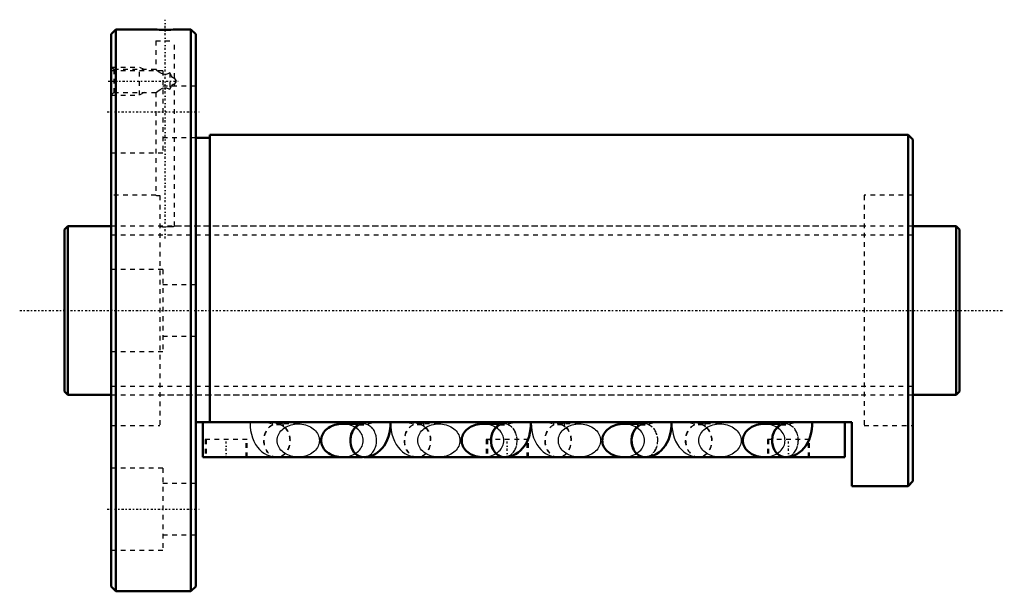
# Model space of a CAD drawing. Header units: millimetres. Extents: x -10 to 201, y -60 to 62.
import ezdxf

# ---------------------------------------------------------------- set-up
doc = ezdxf.new("R2010")
doc.units = ezdxf.units.MM
doc.linetypes.add('Center', pattern=[1.5, 0.45, -0.5, 0.05, -0.5])
doc.linetypes.add('Dashed', pattern=[2, 1, -1])
for name, color, linetype, lineweight in [('2d ConnectionPoints', 7, 'Continuous', 50), ('AM_0', 7, 'Continuous', 50), ('AM_5', 3, 'Continuous', 25), ('AM_7', 7, 'Center', 25), ('AM_9', 6, 'Dashed', 25)]:
    doc.layers.add(name, color=color, linetype=linetype, lineweight=lineweight)

# ---------------------------------------------------------------- blocks, each defined once
blk = doc.blocks.new('1_BIF3610V_10RR_Nut_0_in_BIF3610V_10RRG0_191LC0_000_4')
at = {"layer": 'AM_0'}
for p, q in [((11, 60), (10, 59)), ((10, 59), (10, -59)), ((19.5, 60), (11, 60)), ((11, 60), (11, -60)), ((27, 60), (23.48, 60)), ((28, 59), (27, 60)), ((27, 60), (27, -60)), ((28, 59), (28, -59)), ((31, 36.9), (28, 36.9)), ((180, 37.5), (31, 37.5)), ((31, 37.5), (31, -23.83)), ((181, 36.5), (180, 37.5)), ((180, 37.5), (180, -37.5)), ((181, 36.5), (181, -36.5)), ((168, -23.83), (28, -23.83)), ((29.5, -31.33), (29.5, -23.83)), ((62.45, -24.22), (59.27, -24.22)), ((92.46, -24.22), (89.27, -24.22)), ((122.46, -24.22), (119.27, -24.22)), ((152.46, -24.22), (149.27, -24.22)), ((166.5, -31.33), (166.5, -23.83)), ((168, -37.5), (168, -23.83)), ((63.6, -31.33), (29.5, -31.33)), ((59.27, -31.32), (63.52, -31.32)), ((166.5, -31.33), (63.96, -31.33)), ((89.27, -31.32), (93.6, -31.32)), ((119.27, -31.32), (123.6, -31.32)), ((149.27, -31.32), (153.6, -31.32)), ((168, -37.5), (180, -37.5)), ((180, -37.5), (181, -36.5)), ((10, -59), (11, -60)), ((11, -60), (27, -60)), ((27, -60), (28, -59))]:
    blk.add_line(p, q, dxfattribs=at)
for points in [[(23.5, 60), (23.45, 60), (23.19, 59.99), (22.73, 59.98), (22.14, 59.97), (21.48, 59.97), (20.82, 59.97), (20.24, 59.98), (19.79, 59.99), (19.54, 60), (19.5, 60)], [(59.27, -24.22), (58.87, -24.23), (58.48, -24.27), (58.1, -24.34), (57.72, -24.43), (57.36, -24.55), (57.01, -24.7), (56.68, -24.86), (56.37, -25.05), (56.08, -25.26), (55.81, -25.49), (55.58, -25.73), (55.36, -26), (55.18, -26.27), (55.03, -26.56), (54.91, -26.85), (54.83, -27.15), (54.78, -27.46), (54.76, -27.77), (54.78, -28.08), (54.83, -28.39), (54.91, -28.69), (55.03, -28.98), (55.18, -29.27), (55.36, -29.55), (55.58, -29.81), (55.81, -30.05), (56.08, -30.28), (56.37, -30.49), (56.68, -30.68), (57.01, -30.84), (57.36, -30.99), (57.72, -31.11), (58.1, -31.2), (58.48, -31.27), (58.87, -31.31), (59.27, -31.32)], [(62.41, -23.83), (62.43, -23.93), (62.45, -24.15), (62.44, -24.38), (62.42, -24.6), (62.38, -24.77), (62.35, -24.86), (62.33, -24.89)], [(63.81, -31.34), (64.46, -31.3), (65.09, -31.17), (65.7, -30.97), (66.27, -30.69), (66.81, -30.34), (67.31, -29.92), (67.78, -29.44), (68.2, -28.9), (68.57, -28.29), (68.89, -27.62), (69.15, -26.91), (69.35, -26.16), (69.48, -25.39), (69.54, -24.6), (69.54, -23.83)], [(89.27, -24.22), (88.87, -24.23), (88.48, -24.27), (88.1, -24.34), (87.72, -24.43), (87.36, -24.55), (87.01, -24.7), (86.68, -24.86), (86.37, -25.05), (86.08, -25.26), (85.81, -25.49), (85.58, -25.73), (85.36, -26), (85.18, -26.27), (85.03, -26.56), (84.91, -26.85), (84.83, -27.15), (84.78, -27.46), (84.76, -27.77), (84.78, -28.08), (84.83, -28.39), (84.91, -28.69), (85.03, -28.98), (85.18, -29.27), (85.36, -29.55), (85.58, -29.81), (85.81, -30.05), (86.08, -30.28), (86.37, -30.49), (86.68, -30.68), (87.01, -30.84), (87.36, -30.99), (87.72, -31.11), (88.1, -31.2), (88.48, -31.27), (88.87, -31.31), (89.27, -31.32)], [(92.42, -23.83), (92.43, -23.87), (92.45, -24.08), (92.46, -24.31), (92.44, -24.54), (92.4, -24.73), (92.36, -24.85), (92.34, -24.9), (92.34, -24.9)], [(93.81, -31.33), (94.46, -31.29), (95.09, -31.16), (95.69, -30.96), (96.27, -30.68), (96.81, -30.33), (97.31, -29.91), (97.77, -29.43), (98.19, -28.89), (98.56, -28.28), (98.88, -27.62), (99.14, -26.9), (99.34, -26.15), (99.47, -25.38), (99.53, -24.59), (99.53, -23.83)], [(119.27, -24.22), (118.87, -24.23), (118.48, -24.27), (118.1, -24.34), (117.72, -24.43), (117.36, -24.55), (117.01, -24.7), (116.68, -24.86), (116.37, -25.05), (116.08, -25.26), (115.81, -25.49), (115.58, -25.73), (115.36, -26), (115.18, -26.27), (115.03, -26.56), (114.91, -26.85), (114.83, -27.15), (114.78, -27.46), (114.76, -27.77), (114.78, -28.08), (114.83, -28.39), (114.91, -28.69), (115.03, -28.98), (115.18, -29.27), (115.36, -29.55), (115.58, -29.81), (115.81, -30.05), (116.08, -30.28), (116.37, -30.49), (116.68, -30.68), (117.01, -30.84), (117.36, -30.99), (117.72, -31.11), (118.1, -31.2), (118.48, -31.27), (118.87, -31.31), (119.27, -31.32)], [(122.42, -23.83), (122.43, -23.87), (122.45, -24.08), (122.46, -24.31), (122.44, -24.54), (122.4, -24.73), (122.36, -24.85), (122.34, -24.9), (122.34, -24.9)], [(123.81, -31.33), (124.46, -31.29), (125.09, -31.16), (125.69, -30.96), (126.27, -30.68), (126.81, -30.33), (127.31, -29.91), (127.77, -29.43), (128.19, -28.89), (128.56, -28.28), (128.88, -27.62), (129.14, -26.9), (129.34, -26.15), (129.47, -25.38), (129.53, -24.59), (129.53, -23.83)], [(149.27, -24.22), (148.87, -24.23), (148.48, -24.27), (148.1, -24.34), (147.72, -24.43), (147.36, -24.55), (147.01, -24.7), (146.68, -24.86), (146.37, -25.05), (146.08, -25.26), (145.81, -25.49), (145.58, -25.73), (145.36, -26), (145.18, -26.27), (145.03, -26.56), (144.91, -26.85), (144.83, -27.15), (144.78, -27.46), (144.76, -27.77), (144.78, -28.08), (144.83, -28.39), (144.91, -28.69), (145.03, -28.98), (145.18, -29.27), (145.36, -29.55), (145.58, -29.81), (145.81, -30.05), (146.08, -30.28), (146.37, -30.49), (146.68, -30.68), (147.01, -30.84), (147.36, -30.99), (147.72, -31.11), (148.1, -31.2), (148.48, -31.27), (148.87, -31.31), (149.27, -31.32)], [(152.42, -23.83), (152.43, -23.87), (152.45, -24.08), (152.46, -24.31), (152.44, -24.54), (152.4, -24.73), (152.36, -24.85), (152.34, -24.9), (152.34, -24.9)], [(153.81, -31.33), (154.46, -31.29), (155.09, -31.16), (155.69, -30.96), (156.27, -30.68), (156.81, -30.33), (157.31, -29.91), (157.77, -29.43), (158.19, -28.89), (158.56, -28.28), (158.88, -27.62), (159.14, -26.9), (159.34, -26.15), (159.47, -25.38), (159.53, -24.59), (159.53, -23.83)]]:
    blk.add_lwpolyline(points, dxfattribs=at)
for centre, major_axis, start_param, end_param in [((63.81, -27.79), (0, 3.55), 0.539166, 3.141399), ((63.81, -27.77), (0, -3.55), 3.689615, 4.715206), ((93.81, -27.77), (0, -3.55), 3.669794, 5.238429), ((93.81, -27.79), (0, 3.54), 0.578789, 3.142579), ((123.81, -27.77), (0, -3.55), 3.669794, 5.238429), ((123.81, -27.79), (0, 3.54), 0.578789, 3.142579), ((153.81, -27.77), (0, -3.55), 3.669794, 5.238429), ((153.81, -27.79), (0, 3.54), 0.578789, 3.142579)]:
    blk.add_ellipse(centre, major_axis=major_axis, ratio=0.788011, start_param=start_param, end_param=end_param, dxfattribs=at)
at = {"layer": 'AM_5', "linetype": 'Dashed'}
for p, q in [((10, 52), (16, 52)), ((16, 46), (16, 52)), ((17, 51.46), (16, 52)), ((17, 46.54), (16, 46)), ((10, 46), (16, 46))]:
    blk.add_line(p, q, dxfattribs=at)
at = {"layer": 'AM_7'}
for p, q in [((21.5, 15.38), (21.5, 62.12)), ((9.3, 49), (24.62, 49)), ((9.1, 42.44), (28.9, 42.44)), ((34.5, -31.52), (34.5, -27.39)), ((94.5, -31.52), (94.5, -27.39)), ((154.5, -31.52), (154.5, -27.39)), ((9.1, -42.44), (28.9, -42.44))]:
    blk.add_line(p, q, dxfattribs=at)
at = {"layer": 'AM_9'}
for p, q in [((19.5, 60), (19.5, 59.89)), ((23.5, 59.89), (19.5, 59.89)), ((23.5, 59.89), (23.5, 60)), ((19.5, 57.59), (23.5, 57.59)), ((19.5, 57.59), (19.5, 51.44)), ((23.5, 49.72), (23.5, 57.59)), ((10.54, 51.46), (10, 52)), ((21, 51.19), (10, 51.19)), ((19.52, 51.46), (10.54, 51.46)), ((10.54, 51.46), (10.54, 46.54)), ((21, 51.19), (21, 33.69)), ((22.5, 50.74), (22.5, 47.26)), ((23.92, 49), (23.5, 49.73)), ((23.5, 48.27), (23.92, 49)), ((10, 46), (10.54, 46.54)), ((10.54, 46.54), (19.52, 46.54)), ((19.5, 46.56), (19.5, 24.6)), ((28, 47.94), (21, 47.94)), ((23.5, 18), (23.5, 48.28)), ((21, 36.94), (28, 36.94)), ((10, 33.69), (21, 33.69)), ((19.52, 24.6), (10, 24.6)), ((20.35, 24.55), (20.35, -24.6)), ((170.65, 24.6), (170.65, -24.6)), ((181, 24.6), (170.65, 24.6)), ((170.65, 18), (23.47, 18)), ((21, 8.75), (10, 8.75)), ((21, 8.75), (21, -8.75)), ((28, 5.5), (21, 5.5)), ((21, -5.5), (28, -5.5)), ((10, -8.75), (21, -8.75)), ((20.35, -18), (170.65, -18)), ((10, -24.6), (20.35, -24.6)), ((46.14, -24.14), (44.33, -24.14)), ((46.24, -24.44), (44.44, -24.44)), ((49.89, -24.22), (45.34, -24.22)), ((63.81, -24.22), (62.45, -24.22)), ((62.89, -24.44), (64.74, -24.44)), ((62.99, -24.14), (64.85, -24.14)), ((76.14, -24.14), (74.33, -24.14)), ((76.24, -24.44), (74.44, -24.44)), ((79.89, -24.22), (75.34, -24.22)), ((93.81, -24.22), (92.46, -24.22)), ((92.91, -24.44), (94.71, -24.44)), ((93.02, -24.14), (94.82, -24.14)), ((106.14, -24.14), (104.33, -24.14)), ((106.24, -24.44), (104.44, -24.44)), ((109.89, -24.22), (105.34, -24.22)), ((123.81, -24.22), (122.46, -24.22)), ((122.91, -24.44), (124.71, -24.44)), ((123.02, -24.14), (124.82, -24.14)), ((136.14, -24.14), (134.33, -24.14)), ((136.24, -24.44), (134.44, -24.44)), ((139.89, -24.22), (135.34, -24.22)), ((153.81, -24.22), (152.46, -24.22)), ((152.91, -24.44), (154.71, -24.44)), ((153.02, -24.14), (154.82, -24.14)), ((170.65, -24.6), (181, -24.6)), ((39, -27.58), (30, -27.58)), ((30, -27.58), (30, -31.33)), ((30.25, -27.58), (30.25, -31.33)), ((38.75, -31.33), (38.75, -27.58)), ((39, -31.33), (39, -27.58)), ((99, -27.58), (90, -27.58)), ((90, -27.58), (90, -31.33)), ((90.25, -27.58), (90.25, -31.33)), ((98.75, -31.33), (98.75, -27.58)), ((99, -31.33), (99, -27.58)), ((159, -27.58), (150, -27.58)), ((150, -27.58), (150, -31.33)), ((150.25, -27.58), (150.25, -31.33)), ((158.75, -31.33), (158.75, -27.58)), ((159, -31.33), (159, -27.58)), ((45.34, -31.32), (49.89, -31.32)), ((63.52, -31.32), (63.81, -31.32)), ((63.96, -31.33), (63.6, -31.33)), ((75.34, -31.32), (79.89, -31.32)), ((93.6, -31.32), (93.81, -31.32)), ((105.34, -31.32), (109.89, -31.32)), ((123.6, -31.32), (123.81, -31.32)), ((135.34, -31.32), (139.89, -31.32)), ((153.6, -31.32), (153.81, -31.32)), ((21, -33.69), (10, -33.69)), ((21, -33.69), (21, -51.19)), ((28, -36.94), (21, -36.94)), ((21, -47.94), (28, -47.94)), ((10, -51.19), (21, -51.19))]:
    blk.add_line(p, q, dxfattribs=at)
for points in [[(22.5, 50.74), (22.03, 50.53), (21.61, 50.43), (21.17, 50.47), (20.68, 50.65), (20.08, 51.01), (19.66, 51.33), (19.52, 51.45), (19.5, 51.46)], [(23.5, 49.73), (23.5, 49.73), (23.41, 49.65), (23.3, 49.63), (23.19, 49.67), (23.08, 49.78), (22.86, 50.11), (22.5, 50.74)], [(22.5, 47.26), (22.87, 47.91), (23.05, 48.18), (23.18, 48.32), (23.29, 48.37), (23.41, 48.35), (23.5, 48.27)], [(19.5, 46.54), (19.52, 46.56), (19.67, 46.67), (19.94, 46.88), (20.39, 47.19), (20.95, 47.47), (21.37, 47.56), (21.8, 47.54), (22.28, 47.37), (22.5, 47.26)], [(19.5, 24.6), (19.5, 24.6), (19.65, 24.59), (20.01, 24.56), (20.35, 24.55)], [(20.35, 17.93), (20.95, 17.9), (21.62, 17.89), (22.27, 17.91), (22.84, 17.94), (23.25, 17.97), (23.47, 18), (23.5, 18)], [(39.63, -23.83), (39.62, -24.06), (39.64, -24.85), (39.72, -25.64), (39.88, -26.43), (40.11, -27.19), (40.42, -27.93), (40.8, -28.63), (41.2, -29.21), (41.65, -29.72), (42.14, -30.17), (42.66, -30.54), (43.22, -30.85), (43.8, -31.08), (44.46, -31.25), (45.12, -31.32), (45.34, -31.33)], [(49.89, -31.32), (49.5, -31.31), (49.11, -31.27), (48.72, -31.2), (48.35, -31.11), (47.99, -30.99), (47.64, -30.84), (47.31, -30.68), (46.99, -30.49), (46.7, -30.28), (46.44, -30.05), (46.2, -29.81), (45.99, -29.55), (45.81, -29.27), (45.66, -28.98), (45.54, -28.69), (45.45, -28.39), (45.4, -28.08), (45.39, -27.77), (45.4, -27.46), (45.45, -27.15), (45.54, -26.85), (45.66, -26.56), (45.81, -26.27), (45.99, -26), (46.2, -25.73), (46.44, -25.49), (46.7, -25.26), (46.99, -25.05), (47.31, -24.86), (47.64, -24.7), (47.99, -24.55), (48.35, -24.43), (48.72, -24.34), (49.11, -24.27), (49.5, -24.23), (49.89, -24.22)], [(46.26, -24.46), (46.36, -24.51), (46.59, -24.66), (46.74, -24.8), (46.8, -24.88), (46.81, -24.9)], [(46.7, -24.22), (46.7, -24.1), (46.73, -23.88), (46.74, -23.83)], [(46.79, -24.83), (46.75, -24.73), (46.72, -24.55), (46.7, -24.33), (46.7, -24.22)], [(46.81, -24.9), (46.81, -24.9), (46.79, -24.84), (46.79, -24.83)], [(49.89, -24.22), (50.28, -24.23), (50.67, -24.27), (51.06, -24.34), (51.43, -24.43), (51.79, -24.55), (52.14, -24.7), (52.47, -24.86), (52.79, -25.05), (53.08, -25.26), (53.34, -25.49), (53.58, -25.73), (53.79, -26), (53.97, -26.27), (54.12, -26.56), (54.24, -26.85), (54.33, -27.15), (54.38, -27.46), (54.4, -27.77)], [(63.77, -27.77), (63.75, -27.46), (63.7, -27.15), (63.62, -26.85), (63.5, -26.56), (63.35, -26.27), (63.17, -26), (62.96, -25.73), (62.72, -25.49), (62.45, -25.26), (62.16, -25.05), (61.85, -24.86), (61.52, -24.7), (61.17, -24.55), (60.81, -24.43), (60.43, -24.34), (60.05, -24.27), (59.66, -24.23), (59.27, -24.22)], [(62.33, -24.89), (62.33, -24.89), (62.37, -24.85), (62.47, -24.73), (62.68, -24.57), (62.92, -24.43)], [(69.63, -23.83), (69.62, -24.06), (69.64, -24.85), (69.72, -25.64), (69.88, -26.43), (70.11, -27.19), (70.42, -27.93), (70.8, -28.63), (71.2, -29.21), (71.65, -29.72), (72.14, -30.17), (72.66, -30.54), (73.22, -30.85), (73.8, -31.08), (74.46, -31.25), (75.12, -31.32), (75.34, -31.33)], [(79.89, -31.32), (79.5, -31.31), (79.11, -31.27), (78.72, -31.2), (78.35, -31.11), (77.99, -30.99), (77.64, -30.84), (77.31, -30.68), (76.99, -30.49), (76.7, -30.28), (76.44, -30.05), (76.2, -29.81), (75.99, -29.55), (75.81, -29.27), (75.66, -28.98), (75.54, -28.69), (75.45, -28.39), (75.4, -28.08), (75.39, -27.77), (75.4, -27.46), (75.45, -27.15), (75.54, -26.85), (75.66, -26.56), (75.81, -26.27), (75.99, -26), (76.2, -25.73), (76.44, -25.49), (76.7, -25.26), (76.99, -25.05), (77.31, -24.86), (77.64, -24.7), (77.99, -24.55), (78.35, -24.43), (78.72, -24.34), (79.11, -24.27), (79.5, -24.23), (79.89, -24.22)], [(76.26, -24.46), (76.36, -24.51), (76.59, -24.66), (76.74, -24.8), (76.8, -24.88), (76.81, -24.9)], [(76.79, -24.83), (76.75, -24.73), (76.72, -24.55), (76.7, -24.33), (76.7, -24.1), (76.73, -23.88), (76.74, -23.83)], [(76.81, -24.9), (76.81, -24.9), (76.79, -24.84), (76.79, -24.83)], [(79.89, -24.22), (80.28, -24.23), (80.67, -24.27), (81.06, -24.34), (81.43, -24.43), (81.79, -24.55), (82.14, -24.7), (82.47, -24.86), (82.79, -25.05), (83.08, -25.26), (83.34, -25.49), (83.58, -25.73), (83.79, -26), (83.97, -26.27), (84.12, -26.56), (84.24, -26.85), (84.33, -27.15), (84.38, -27.46), (84.4, -27.77)], [(93.77, -27.77), (93.75, -27.46), (93.7, -27.15), (93.62, -26.85), (93.5, -26.56), (93.35, -26.27), (93.17, -26), (92.96, -25.73), (92.72, -25.49), (92.45, -25.26), (92.16, -25.05), (91.85, -24.86), (91.52, -24.7), (91.17, -24.55), (90.81, -24.43), (90.43, -24.34), (90.05, -24.27), (89.66, -24.23), (89.27, -24.22)], [(92.34, -24.9), (92.36, -24.87), (92.44, -24.78), (92.61, -24.63), (92.9, -24.45), (92.95, -24.43)], [(99.63, -23.83), (99.62, -24.06), (99.64, -24.85), (99.72, -25.64), (99.88, -26.43), (100.11, -27.19), (100.42, -27.93), (100.8, -28.63), (101.2, -29.21), (101.65, -29.72), (102.14, -30.17), (102.66, -30.54), (103.22, -30.85), (103.8, -31.08), (104.46, -31.25), (105.12, -31.32), (105.34, -31.33)], [(109.89, -31.32), (109.5, -31.31), (109.11, -31.27), (108.72, -31.2), (108.35, -31.11), (107.99, -30.99), (107.64, -30.84), (107.31, -30.68), (106.99, -30.49), (106.7, -30.28), (106.44, -30.05), (106.2, -29.81), (105.99, -29.55), (105.81, -29.27), (105.66, -28.98), (105.54, -28.69), (105.45, -28.39), (105.4, -28.08), (105.39, -27.77), (105.4, -27.46), (105.45, -27.15), (105.54, -26.85), (105.66, -26.56), (105.81, -26.27), (105.99, -26), (106.2, -25.73), (106.44, -25.49), (106.7, -25.26), (106.99, -25.05), (107.31, -24.86), (107.64, -24.7), (107.99, -24.55), (108.35, -24.43), (108.72, -24.34), (109.11, -24.27), (109.5, -24.23), (109.89, -24.22)], [(106.26, -24.46), (106.36, -24.51), (106.59, -24.66), (106.74, -24.8), (106.8, -24.88), (106.81, -24.9)], [(106.7, -24.22), (106.7, -24.1), (106.73, -23.88), (106.74, -23.83)], [(106.79, -24.83), (106.75, -24.73), (106.72, -24.55), (106.7, -24.33), (106.7, -24.22)], [(106.81, -24.9), (106.81, -24.9), (106.79, -24.84), (106.79, -24.83)], [(109.89, -24.22), (110.28, -24.23), (110.67, -24.27), (111.06, -24.34), (111.43, -24.43), (111.79, -24.55), (112.14, -24.7), (112.47, -24.86), (112.79, -25.05), (113.08, -25.26), (113.34, -25.49), (113.58, -25.73), (113.79, -26), (113.97, -26.27), (114.12, -26.56), (114.24, -26.85), (114.33, -27.15), (114.38, -27.46), (114.4, -27.77)], [(123.77, -27.77), (123.75, -27.46), (123.7, -27.15), (123.62, -26.85), (123.5, -26.56), (123.35, -26.27), (123.17, -26), (122.96, -25.73), (122.72, -25.49), (122.45, -25.26), (122.16, -25.05), (121.85, -24.86), (121.52, -24.7), (121.17, -24.55), (120.81, -24.43), (120.43, -24.34), (120.05, -24.27), (119.66, -24.23), (119.27, -24.22)], [(122.34, -24.9), (122.36, -24.87), (122.44, -24.78), (122.61, -24.63), (122.9, -24.45), (122.95, -24.43)], [(129.63, -23.83), (129.62, -24.06), (129.64, -24.85), (129.72, -25.64), (129.88, -26.43), (130.11, -27.19), (130.42, -27.93), (130.8, -28.63), (131.2, -29.21), (131.65, -29.72), (132.14, -30.17), (132.66, -30.54), (133.22, -30.85), (133.8, -31.08), (134.46, -31.25), (135.12, -31.32), (135.34, -31.33)], [(139.89, -31.32), (139.5, -31.31), (139.11, -31.27), (138.72, -31.2), (138.35, -31.11), (137.99, -30.99), (137.64, -30.84), (137.31, -30.68), (136.99, -30.49), (136.7, -30.28), (136.44, -30.05), (136.2, -29.81), (135.99, -29.55), (135.81, -29.27), (135.66, -28.98), (135.54, -28.69), (135.45, -28.39), (135.4, -28.08), (135.39, -27.77), (135.4, -27.46), (135.45, -27.15), (135.54, -26.85), (135.66, -26.56), (135.81, -26.27), (135.99, -26), (136.2, -25.73), (136.44, -25.49), (136.7, -25.26), (136.99, -25.05), (137.31, -24.86), (137.64, -24.7), (137.99, -24.55), (138.35, -24.43), (138.72, -24.34), (139.11, -24.27), (139.5, -24.23), (139.89, -24.22)], [(136.26, -24.46), (136.36, -24.51), (136.59, -24.66), (136.74, -24.8), (136.8, -24.88), (136.81, -24.9)], [(136.79, -24.83), (136.75, -24.73), (136.72, -24.55), (136.7, -24.33), (136.7, -24.1), (136.73, -23.88), (136.74, -23.83)], [(136.81, -24.9), (136.81, -24.9), (136.79, -24.84), (136.79, -24.83)], [(139.89, -24.22), (140.28, -24.23), (140.67, -24.27), (141.06, -24.34), (141.43, -24.43), (141.79, -24.55), (142.14, -24.7), (142.47, -24.86), (142.79, -25.05), (143.08, -25.26), (143.34, -25.49), (143.58, -25.73), (143.79, -26), (143.97, -26.27), (144.12, -26.56), (144.24, -26.85), (144.33, -27.15), (144.38, -27.46), (144.4, -27.77)], [(153.77, -27.77), (153.75, -27.46), (153.7, -27.15), (153.62, -26.85), (153.5, -26.56), (153.35, -26.27), (153.17, -26), (152.96, -25.73), (152.72, -25.49), (152.45, -25.26), (152.16, -25.05), (151.85, -24.86), (151.52, -24.7), (151.17, -24.55), (150.81, -24.43), (150.43, -24.34), (150.05, -24.27), (149.66, -24.23), (149.27, -24.22)], [(152.34, -24.9), (152.36, -24.87), (152.44, -24.78), (152.61, -24.63), (152.9, -24.45), (152.95, -24.43)], [(54.4, -27.77), (54.38, -28.08), (54.33, -28.39), (54.24, -28.69), (54.12, -28.98), (53.97, -29.27), (53.79, -29.55), (53.58, -29.81), (53.34, -30.05), (53.08, -30.28), (52.79, -30.49), (52.47, -30.68), (52.14, -30.84), (51.79, -30.99), (51.43, -31.11), (51.06, -31.2), (50.67, -31.27), (50.28, -31.31), (49.89, -31.32)], [(59.27, -31.32), (59.66, -31.31), (60.05, -31.27), (60.43, -31.2), (60.81, -31.11), (61.17, -30.99), (61.52, -30.84), (61.85, -30.68), (62.16, -30.49), (62.45, -30.28), (62.72, -30.05), (62.96, -29.81), (63.17, -29.55), (63.35, -29.27), (63.5, -28.98), (63.62, -28.69), (63.7, -28.39), (63.75, -28.08), (63.77, -27.77)], [(84.4, -27.77), (84.38, -28.08), (84.33, -28.39), (84.24, -28.69), (84.12, -28.98), (83.97, -29.27), (83.79, -29.55), (83.58, -29.81), (83.34, -30.05), (83.08, -30.28), (82.79, -30.49), (82.47, -30.68), (82.14, -30.84), (81.79, -30.99), (81.43, -31.11), (81.06, -31.2), (80.67, -31.27), (80.28, -31.31), (79.89, -31.32)], [(89.27, -31.32), (89.66, -31.31), (90.05, -31.27), (90.43, -31.2), (90.81, -31.11), (91.17, -30.99), (91.52, -30.84), (91.85, -30.68), (92.16, -30.49), (92.45, -30.28), (92.72, -30.05), (92.96, -29.81), (93.17, -29.55), (93.35, -29.27), (93.5, -28.98), (93.62, -28.69), (93.7, -28.39), (93.75, -28.08), (93.77, -27.77)], [(114.4, -27.77), (114.38, -28.08), (114.33, -28.39), (114.24, -28.69), (114.12, -28.98), (113.97, -29.27), (113.79, -29.55), (113.58, -29.81), (113.34, -30.05), (113.08, -30.28), (112.79, -30.49), (112.47, -30.68), (112.14, -30.84), (111.79, -30.99), (111.43, -31.11), (111.06, -31.2), (110.67, -31.27), (110.28, -31.31), (109.89, -31.32)], [(119.27, -31.32), (119.66, -31.31), (120.05, -31.27), (120.43, -31.2), (120.81, -31.11), (121.17, -30.99), (121.52, -30.84), (121.85, -30.68), (122.16, -30.49), (122.45, -30.28), (122.72, -30.05), (122.96, -29.81), (123.17, -29.55), (123.35, -29.27), (123.5, -28.98), (123.62, -28.69), (123.7, -28.39), (123.75, -28.08), (123.77, -27.77)], [(144.4, -27.77), (144.38, -28.08), (144.33, -28.39), (144.24, -28.69), (144.12, -28.98), (143.97, -29.27), (143.79, -29.55), (143.58, -29.81), (143.34, -30.05), (143.08, -30.28), (142.79, -30.49), (142.47, -30.68), (142.14, -30.84), (141.79, -30.99), (141.43, -31.11), (141.06, -31.2), (140.67, -31.27), (140.28, -31.31), (139.89, -31.32)], [(149.27, -31.32), (149.66, -31.31), (150.05, -31.27), (150.43, -31.2), (150.81, -31.11), (151.17, -30.99), (151.52, -30.84), (151.85, -30.68), (152.16, -30.49), (152.45, -30.28), (152.72, -30.05), (152.96, -29.81), (153.17, -29.55), (153.35, -29.27), (153.5, -28.98), (153.62, -28.69), (153.7, -28.39), (153.75, -28.08), (153.77, -27.77)]]:
    blk.add_lwpolyline(points, dxfattribs=at)
for centre, major_axis, ratio, start_param, end_param in [((45.34, -27.79), (0, -3.54), 0.788011, 3.470711, 9.09566), ((43.45, -22.47), (-3.34, 1.19), 0.394005, 1.614705, 1.97568), ((44.44, -24.24), (0, 0.2), 0.615661, 1.047198, 3.141593), ((46.24, -24.24), (0, 0.2), 0.615661, 1.047198, 3.141593), ((43.45, -22.47), (-3.34, 1.19), 0.394005, 2.633917, 2.994892), ((63.81, -27.77), (0, -3.55), 0.788011, 4.715206, 9.9728), ((63.81, -27.79), (0, 3.55), 0.788011, 0.429889, 0.539166), ((65.71, -22.47), (-3.34, -1.19), 0.394005, 0.143295, 0.499525), ((63.81, -27.79), (0, 3.55), 0.788011, 0.337269, 0.405741), ((62.89, -24.24), (0, -0.2), 0.615661, 6.283185, 8.37758), ((63.81, -27.79), (0, 3.55), 0.788011, 3.141399, 5.945917), ((64.74, -24.24), (0, -0.2), 0.615661, 0, 2.094395), ((65.71, -22.47), (-3.34, -1.19), 0.394005, 1.174063, 1.530293), ((75.34, -27.79), (0, -3.54), 0.788011, 3.470711, 9.09566), ((73.45, -22.47), (-3.34, 1.19), 0.394005, 1.614705, 1.97568), ((74.44, -24.24), (0, 0.2), 0.615661, 1.047198, 3.141593), ((76.24, -24.24), (0, 0.2), 0.615661, 1.047198, 3.141593), ((73.45, -22.47), (-3.34, 1.19), 0.394005, 2.633917, 2.994892), ((93.81, -27.77), (0, -3.55), 0.788011, 5.238429, 9.952979), ((93.81, -27.79), (0, 3.54), 0.788011, 0.329118, 0.578789), ((95.71, -22.47), (-3.34, -1.19), 0.394005, 0.146701, 0.507676), ((92.91, -24.24), (0, -0.2), 0.615661, 0, 2.094395), ((93.81, -27.79), (0, 3.54), 0.788011, 3.142579, 5.954067), ((94.71, -24.24), (0, -0.2), 0.615661, 0, 2.094395), ((95.71, -22.47), (-3.34, -1.19), 0.394005, 1.165912, 1.526888), ((105.34, -27.79), (0, -3.54), 0.788011, 3.470711, 9.09566), ((103.45, -22.47), (-3.34, 1.19), 0.394005, 1.614705, 1.97568), ((104.44, -24.24), (0, 0.2), 0.615661, 1.047198, 3.141593), ((106.24, -24.24), (0, 0.2), 0.615661, 1.047198, 3.141593), ((103.45, -22.47), (-3.34, 1.19), 0.394005, 2.633917, 2.994892), ((123.81, -27.77), (0, -3.55), 0.788011, 5.238429, 9.952979), ((123.81, -27.79), (0, 3.54), 0.788011, 0.329118, 0.578789), ((125.71, -22.47), (-3.34, -1.19), 0.394005, 0.146701, 0.507676), ((122.91, -24.24), (0, -0.2), 0.615661, 0, 2.094395), ((123.81, -27.79), (0, 3.54), 0.788011, 3.209843, 5.954067), ((124.71, -24.24), (0, -0.2), 0.615661, 6.283185, 8.37758), ((125.71, -22.47), (-3.34, -1.19), 0.394005, 1.165912, 1.526888), ((135.34, -27.79), (0, -3.54), 0.788011, 3.470711, 9.09566), ((133.45, -22.47), (-3.34, 1.19), 0.394005, 1.614705, 1.97568), ((134.44, -24.24), (0, 0.2), 0.615661, 1.047198, 3.141593), ((136.24, -24.24), (0, 0.2), 0.615661, 1.047198, 3.141593), ((133.45, -22.47), (-3.34, 1.19), 0.394005, 2.633917, 2.994892), ((153.81, -27.77), (0, -3.55), 0.788011, 5.238429, 9.952979), ((153.81, -27.79), (0, 3.54), 0.788011, 0.329118, 0.578789), ((155.71, -22.47), (-3.34, -1.19), 0.394005, 0.146701, 0.507676), ((152.91, -24.24), (0, -0.2), 0.615661, 6.283185, 8.37758), ((153.81, -27.79), (0, 3.54), 0.788011, 3.142579, 5.954067), ((154.71, -24.24), (0, -0.2), 0.615661, 0, 2.094395), ((155.71, -22.47), (-3.34, -1.19), 0.394005, 1.165912, 1.526888), ((123.81, -27.79), (0, 3.54), 0.788011, 3.142579, 3.193416)]:
    blk.add_ellipse(centre, major_axis=major_axis, ratio=ratio, start_param=start_param, end_param=end_param, dxfattribs=at)
for centre in [(45.34, -27.77), (75.34, -27.77), (105.34, -27.77), (135.34, -27.77)]:
    blk.add_ellipse(centre, major_axis=(0, -3.55), ratio=0.788011, dxfattribs=at)
blk = doc.blocks.new('2_BIF3610V_10RR000_Shaft_0_in_BIF3610V_10RRG0_191LC0_000_4')
at = {"layer": 'AM_0'}
for p, q in [((0.7, 18), (0, 17.3)), ((0, 17.3), (0, -17.3)), ((0.7, 18), (0.7, -18)), ((10, 18), (0.7, 18)), ((190.3, 18), (181, 18)), ((191, 17.3), (190.3, 18)), ((190.3, 18), (190.3, -18)), ((191, 17.3), (191, -17.3)), ((0, -17.3), (0.7, -18)), ((0.7, -18), (10, -18)), ((181, -18), (190.3, -18)), ((190.3, -18), (191, -17.3))]:
    blk.add_line(p, q, dxfattribs=at)
at = {"layer": 'AM_5', "linetype": 'Dashed'}
for p, q in [((10, 16.1595), (181, 16.1595)), ((10, -16.1595), (181, -16.1595))]:
    blk.add_line(p, q, dxfattribs=at)
at = {"layer": 'AM_7'}
blk.add_line((-9.55, 0), (200.55, 0), dxfattribs=at)
at = {"layer": 'AM_9'}
for p, q in [((181, 18), (10, 18)), ((10, -18), (181, -18))]:
    blk.add_line(p, q, dxfattribs=at)

msp = doc.modelspace()

# ---------------------------------------------------------------- linework, layer by layer
at = {"layer": '2d ConnectionPoints'}
for p in [(0, 0), (10, 0)]:
    msp.add_point(p, dxfattribs=at)

# ---------------------------------------------------------------- block references
for name in ['1_BIF3610V_10RR_Nut_0_in_BIF3610V_10RRG0_191LC0_000_4', '2_BIF3610V_10RR000_Shaft_0_in_BIF3610V_10RRG0_191LC0_000_4']:
    msp.add_blockref(name, (0, 0))

doc.saveas('drawing.dxf')
